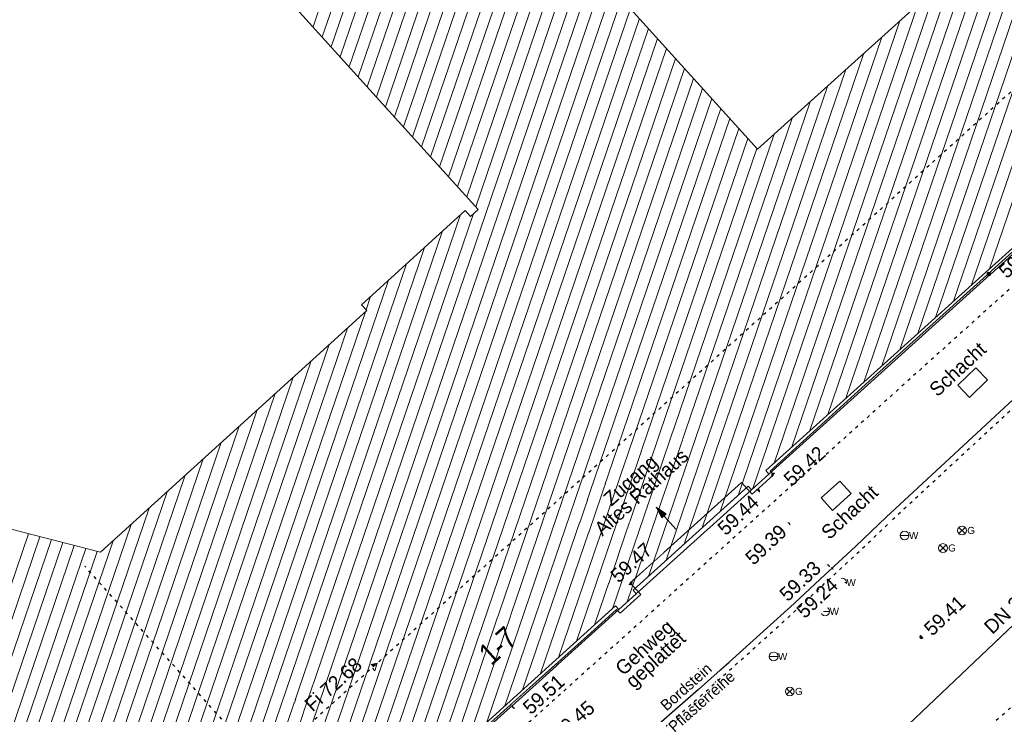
# Model space of a CAD drawing. Header units: metres. Extents: x 32365810 to 32367010, y 5620411 to 5622366.
# Tile 82 of 198: x 32366159 to 32366190, y 5622089 to 5622111. Entities that reach past the tile are written whole.
import ezdxf

# ---------------------------------------------------------------- set-up
doc = ezdxf.new("R2010")
doc.units = ezdxf.units.M
for name, pattern in [('1000.100', [0]), ('1000.104', [0.225, 0.075, -0.15]), ('1000.196', [0.225, 0.075, -0.15]), ('1000.300', [0]), ('1600.1047', [0]), ('1600.2028', [0]), ('1600.2505', [0]), ('1600.2507', [0])]:
    doc.linetypes.add(name, pattern=pattern)
doc.layers.get('0').update_dxf_attribs({"color": 1, "linetype": 'CONTINUOUS'})
for name, color, linetype in [('Beschriftung Kanalbestand (AMT 66)', 7, 'CONTINUOUS'), ('Beschriftung Topographie', 7, 'CONTINUOUS'), ('EFB-_ Dachhöhen Bestandsgebäude (NHN)', 7, 'CONTINUOUS'), ('Fahrbahnmarkierung', 7, 'CONTINUOUS'), ('Flurstücke_Grenzpunkte', 11, 'CONTINUOUS'), ('Gasleitung', 7, 'CONTINUOUS'), ('Gebäude', 31, 'CONTINUOUS'), ('Höhen_ gemessen (NHN)', 7, 'CONTINUOUS'), ('Höhentexte_ gemessen (NHN)', 7, 'CONTINUOUS'), ('Lagebezeichnungen', 12, 'CONTINUOUS'), ('Leitungen Kanalbestand (AMT 66)', 7, 'CONTINUOUS'), ('Siedlungsflächen - Bauwerke u. Einrichtungen', 51, 'CONTINUOUS'), ('Symbole Topographie', 7, 'CONTINUOUS'), ('Topgraphie_ weitere örtliche Aufnahme', 7, 'CONTINUOUS'), ('Topographie_ örtl. Aufnahme', 7, 'CONTINUOUS'), ('Wasserleitung', 7, 'CONTINUOUS')]:
    doc.layers.add(name, color=color, linetype=linetype)
doc.styles.add('Arial', font='Arial.ttf')
doc.styles.add('Beschriftung schwarz_ Stift 0.25', font='Century Gothic.ttf')
doc.styles.add('Beschriftung Topographie_ blau', font='Century Gothic.ttf')
doc.styles.add('Dachhöhe NHN_ Bestand_ gemessen_ schwarz', font='Century Gothic.ttf')
doc.styles.add('Hausnummern NRW', font='Arial.ttf', dxfattribs={"width": 0.85})
doc.styles.add('Höhe NHN_ gemessen_ schwarz', font='Century Gothic.ttf')
doc.styles.add('Kanal Mischwasser_ Beschriftung allgemein_ dünn_ lila', font='Century Gothic.ttf')

# ---------------------------------------------------------------- blocks, each defined once
blk = doc.blocks.new('S1000.360')
at = {"lineweight": -2}
blk.add_hatch(color=0, dxfattribs=at).paths.add_polyline_path([(0, 0.25), (0.05, 0.05), (-0.05, 0.05)], flags=0)
at = {"color": 0, "lineweight": -2}
for p, q in [((-0.05, 0.05), (0, 0.25)), ((0, 0.25), (0.05, 0.05)), ((0, 0.25), (0, -0.25)), ((0.05, 0.05), (-0.05, 0.05))]:
    blk.add_line(p, q, dxfattribs=at)
blk = doc.blocks.new('S1000.550', base_point=(-0.2, 0))
at = {"color": 0, "lineweight": -2}
for p, q in [((-0.376777, 0.176777), (-0.023224, -0.176777)), ((-0.376777, -0.176777), (-0.023224, 0.176777))]:
    blk.add_line(p, q, dxfattribs=at)
blk.add_circle((-0.2, 0), 0.25, dxfattribs=at)
at = {"color": 0, "lineweight": -2, "insert": (0.09684, -0.2), "char_height": 0.4, "attachment_point": 7, "line_spacing_factor": 0.69, "style": 'Arial'}
blk.add_mtext('G', dxfattribs=at)
blk = doc.blocks.new('S1000.549', base_point=(-0.2, 0))
at = {"color": 0, "lineweight": -2}
blk.add_line((-0.45, 0), (0.05, 0), dxfattribs=at)
blk.add_circle((-0.2, 0), 0.25, dxfattribs=at)
at = {"color": 0, "lineweight": -2, "insert": (0.05246, -0.199999), "char_height": 0.4, "attachment_point": 7, "line_spacing_factor": 0.69, "style": 'Arial'}
blk.add_mtext('W', dxfattribs=at)
blk = doc.blocks.new('S1000.15')
at = {"color": 0, "lineweight": -2}
for p, q in [((-0.5, 0.05), (-0.485, 0.1)), ((0.495, 0.05), (-0.5, 0.05)), ((-0.5, -0.05), (-0.5, 0)), ((-0.5, 0), (0.5, 0)), ((-0.485, 0.1), (0.49, 0.1)), ((-0.475, 0.15), (-0.455, 0.2)), ((0.475, 0.15), (-0.475, 0.15)), ((-0.455, 0.2), (0.455, 0.2)), ((-0.43, 0.25), (-0.4, 0.3)), ((0.43, 0.25), (-0.43, 0.25)), ((-0.4, 0.3), (0.395, 0.3)), ((-0.355, 0.35), (-0.295, 0.4)), ((0.36, 0.35), (-0.355, 0.35)), ((-0.295, 0.4), (0.3, 0.4)), ((0.22, 0.45), (-0.215, 0.45)), ((0.3, 0.4), (0.22, 0.45)), ((0.395, 0.3), (0.36, 0.35)), ((0.455, 0.2), (0.43, 0.25)), ((0.49, 0.1), (0.475, 0.15)), ((0.5, 0), (0.495, 0.05)), ((0.495, -0.05), (-0.5, -0.05)), ((-0.475, -0.15), (-0.49, -0.1)), ((-0.49, -0.1), (0.485, -0.1)), ((0.475, -0.15), (-0.475, -0.15)), ((-0.43, -0.25), (-0.455, -0.2)), ((-0.455, -0.2), (0.46, -0.2)), ((0.425, -0.25), (-0.43, -0.25)), ((-0.355, -0.35), (-0.4, -0.3)), ((-0.4, -0.3), (0.395, -0.3)), ((0.345, -0.35), (-0.355, -0.35)), ((-0.205, -0.45), (-0.29, -0.4)), ((-0.29, -0.4), (0.285, -0.4)), ((0.2, -0.45), (-0.205, -0.45)), ((0.285, -0.4), (0.345, -0.35)), ((0.395, -0.3), (0.425, -0.25)), ((0.46, -0.2), (0.475, -0.15)), ((0.485, -0.1), (0.495, -0.05))]:
    blk.add_line(p, q, dxfattribs=at)
blk.add_circle((0, 0), 0.5, dxfattribs=at)
blk = doc.blocks.new('S1000.114', base_point=(0, 0.366025))
at = {"lineweight": -2}
blk.add_hatch(color=0, dxfattribs=at).paths.add_polyline_path([(-0.5, -0.5), (0, 0.366026), (0, -0.5)], flags=0)
at = {"color": 0, "lineweight": -2}
for p, q in [((0, 0.366026), (-0.5, -0.5)), ((0.5, -0.5), (0, 0.366026)), ((-0.5, -0.5), (0, -0.5)), ((0, -0.5), (0.5, -0.5))]:
    blk.add_line(p, q, dxfattribs=at)
blk = doc.blocks.new('O92')
at = {"layer": 'Gebäude', "color": 7, "linetype": '1600.2507', "lineweight": 18}
for p, q in [((32366198.538, 5622121.696), (32366189.143, 5622113.221)), ((32366203.863, 5622115.823), (32366198.538, 5622121.696)), ((32366194.469, 5622107.35), (32366203.863, 5622115.823)), ((32366189.143, 5622113.221), (32366194.469, 5622107.35))]:
    blk.add_line(p, q, dxfattribs=at)
blk = doc.blocks.new('O1014')
at = {"layer": 'Flurstücke_Grenzpunkte', "color": 7, "linetype": '1600.2028', "lineweight": 35}
for p, q in [((32366182.496, 5622096.55), (32366194.209, 5622107.115)), ((32366181.94, 5622096.049), (32366182.496, 5622096.55)), ((32366178.27, 5622092.739), (32366181.94, 5622096.049)), ((32366177.715, 5622092.237), (32366178.27, 5622092.739)), ((32366170.026, 5622085.302), (32366177.715, 5622092.237))]:
    blk.add_line(p, q, dxfattribs=at)
blk = doc.blocks.new('O1587')
at = {"layer": 'Flurstücke_Grenzpunkte', "color": 7, "linetype": '1600.2028', "lineweight": 35}
for p, q in [((32366182.496, 5622096.55), (32366194.209, 5622107.115)), ((32366181.94, 5622096.049), (32366182.496, 5622096.55)), ((32366178.27, 5622092.739), (32366181.94, 5622096.049)), ((32366177.715, 5622092.237), (32366178.27, 5622092.739)), ((32366170.026, 5622085.302), (32366177.715, 5622092.237))]:
    blk.add_line(p, q, dxfattribs=at)
blk = doc.blocks.new('O2545')
at = {"layer": 'Gebäude', "color": 7, "linetype": '1600.2505', "lineweight": 18}
for p, q in [((32366182.136, 5622106.9), (32366169.661, 5622120.712)), ((32366163.511, 5622115.738), (32366173.235, 5622104.981)), ((32366189.143, 5622113.221), (32366182.136, 5622106.9)), ((32366182.396, 5622096.662), (32366194.11, 5622107.227)), ((32366172.821, 5622104.943), (32366169.521, 5622101.946)), ((32366172.99, 5622104.758), (32366172.821, 5622104.943)), ((32366173.235, 5622104.981), (32366172.99, 5622104.758)), ((32366169.688, 5622101.76), (32366161.21, 5622094.059)), ((32366169.521, 5622101.946), (32366169.688, 5622101.76)), ((32366182.496, 5622096.55), (32366182.396, 5622096.662)), ((32366181.94, 5622096.049), (32366182.496, 5622096.55)), ((32366178.17, 5622092.85), (32366181.84, 5622096.16)), ((32366181.84, 5622096.16), (32366181.94, 5622096.049)), ((32366161.21, 5622094.059), (32366154.412, 5622095.808)), ((32366177.715, 5622092.237), (32366178.27, 5622092.739)), ((32366178.27, 5622092.739), (32366178.17, 5622092.85)), ((32366169.926, 5622085.414), (32366177.614, 5622092.348)), ((32366177.614, 5622092.348), (32366177.715, 5622092.237))]:
    blk.add_line(p, q, dxfattribs=at)
at = {"layer": 'Lagebezeichnungen', "color": 7, "lineweight": 18, "insert": (32366173.868, 5622091.083), "char_height": 0.7, "attachment_point": 5, "rotation": 42.0508001, "line_spacing_factor": 0.69, "style": 'Hausnummern NRW', "bg_fill": 2}
blk.add_mtext('1-7', dxfattribs=at)
blk = doc.blocks.new('*X1198')
at = {"color": 253, "linetype": '1600.1047', "lineweight": 18, "true_color": 0xb2b2b2}
for p, q in [((32366167.98141, 5622110.792689), (32366170.894961, 5622119.34579)), ((32366168.269144, 5622110.474389), (32366171.182627, 5622119.027293)), ((32366168.556877, 5622110.156089), (32366171.470294, 5622118.708796)), ((32366168.844611, 5622109.837789), (32366171.75796, 5622118.390299)), ((32366169.132344, 5622109.519489), (32366172.045627, 5622118.071802)), ((32366189.523408, 5622103.090296), (32366194.673933, 5622118.210319)), ((32366169.420077, 5622109.201189), (32366172.333293, 5622117.753306)), ((32366188.951559, 5622102.574539), (32366194.102038, 5622117.694427)), ((32366169.707811, 5622108.882889), (32366172.62096, 5622117.434809)), ((32366169.995544, 5622108.564589), (32366172.908626, 5622117.116312)), ((32366188.37971, 5622102.058781), (32366193.530143, 5622117.178534)), ((32366170.283278, 5622108.246289), (32366173.196292, 5622116.797815)), ((32366170.571011, 5622107.927989), (32366173.483959, 5622116.479318)), ((32366187.807861, 5622101.543023), (32366192.958248, 5622116.662642)), ((32366170.858745, 5622107.60969), (32366173.771625, 5622116.160821)), ((32366187.236011, 5622101.027266), (32366192.386353, 5622116.146749)), ((32366171.146478, 5622107.29139), (32366174.059292, 5622115.842324)), ((32366171.434212, 5622106.97309), (32366174.346958, 5622115.523828)), ((32366186.664162, 5622100.511508), (32366191.814457, 5622115.630857)), ((32366171.721945, 5622106.65479), (32366174.634624, 5622115.205331)), ((32366172.009679, 5622106.33649), (32366174.922291, 5622114.886834)), ((32366186.092313, 5622099.99575), (32366191.242562, 5622115.114964)), ((32366172.297412, 5622106.01819), (32366175.209957, 5622114.568337)), ((32366185.520464, 5622099.479993), (32366190.670667, 5622114.599071)), ((32366172.585146, 5622105.69989), (32366175.497624, 5622114.24984)), ((32366172.872879, 5622105.38159), (32366175.78529, 5622113.931343)), ((32366184.948615, 5622098.964235), (32366190.098772, 5622114.083179)), ((32366173.160613, 5622105.06329), (32366176.072956, 5622113.612846)), ((32366165.084339, 5622080.19138), (32366176.360623, 5622113.29435)), ((32366184.376766, 5622098.448477), (32366189.526877, 5622113.567286)), ((32366165.614707, 5622080.585363), (32366176.648289, 5622112.975853)), ((32366183.804917, 5622097.932719), (32366188.95498, 5622113.051388)), ((32366166.145074, 5622080.979346), (32366176.935956, 5622112.657356)), ((32366166.675442, 5622081.373329), (32366177.223622, 5622112.338859)), ((32366183.233068, 5622097.416962), (32366188.383079, 5622112.535477)), ((32366167.205809, 5622081.767312), (32366177.511288, 5622112.020362)), ((32366182.661219, 5622096.901204), (32366187.811178, 5622112.019566)), ((32366167.736176, 5622082.161295), (32366177.798955, 5622111.701865)), ((32366168.266544, 5622082.555278), (32366178.086621, 5622111.383368)), ((32366181.990157, 5622096.094196), (32366187.239276, 5622111.503655)), ((32366168.796911, 5622082.949261), (32366178.374288, 5622111.064871)), ((32366181.517257, 5622095.868916), (32366186.667375, 5622110.987744)), ((32366170.079972, 5622085.552871), (32366178.661954, 5622110.746375)), ((32366180.94541, 5622095.353162), (32366186.095474, 5622110.471833)), ((32366170.651825, 5622086.06864), (32366178.94962, 5622110.427878)), ((32366171.223677, 5622086.584408), (32366179.237287, 5622110.109381)), ((32366180.373562, 5622094.837409), (32366185.523572, 5622109.955922)), ((32366171.79553, 5622087.100176), (32366179.524953, 5622109.790884)), ((32366172.367383, 5622087.615944), (32366179.81262, 5622109.472387)), ((32366179.801714, 5622094.321655), (32366184.951671, 5622109.440011)), ((32366172.939235, 5622088.131713), (32366180.100286, 5622109.15389)), ((32366179.229866, 5622093.805901), (32366184.37977, 5622108.9241)), ((32366173.511088, 5622088.647481), (32366180.387952, 5622108.835393)), ((32366174.082941, 5622089.163249), (32366180.675619, 5622108.516897)), ((32366178.658019, 5622093.290148), (32366183.807869, 5622108.408189)), ((32366174.654794, 5622089.679018), (32366180.963285, 5622108.1984)), ((32366175.226646, 5622090.194786), (32366181.250952, 5622107.879903)), ((32366177.986882, 5622092.482919), (32366183.235967, 5622107.892278)), ((32366175.798499, 5622090.710554), (32366181.538618, 5622107.561406)), ((32366177.514057, 5622092.257859), (32366182.664066, 5622107.376367)), ((32366176.370352, 5622091.226322), (32366181.826284, 5622107.242909)), ((32366176.942204, 5622091.742091), (32366182.113951, 5622106.924412)), ((32366164.023604, 5622079.403414), (32366172.679792, 5622104.814757)), ((32366164.553972, 5622079.797397), (32366173.086555, 5622104.845885)), ((32366163.493237, 5622079.009431), (32366172.106174, 5622104.293808)), ((32366162.962869, 5622078.615448), (32366171.532557, 5622103.772859)), ((32366162.432502, 5622078.221465), (32366170.95894, 5622103.251911)), ((32366161.902134, 5622077.827482), (32366170.385322, 5622102.730962)), ((32366169.666549, 5622101.783891), (32366169.811705, 5622102.210013)), ((32366161.371767, 5622077.433499), (32366169.645153, 5622101.72108)), ((32366160.8414, 5622077.039516), (32366169.071488, 5622101.199991)), ((32366160.311032, 5622076.645533), (32366168.497823, 5622100.678901)), ((32366159.780665, 5622076.25155), (32366167.924157, 5622100.157812)), ((32366159.250297, 5622075.857566), (32366167.350492, 5622099.636722)), ((32366158.71993, 5622075.463583), (32366166.776827, 5622099.115633)), ((32366158.189562, 5622075.0696), (32366166.203161, 5622098.594543)), ((32366157.659195, 5622074.675617), (32366165.629496, 5622098.073454)), ((32366157.128827, 5622074.281634), (32366165.055831, 5622097.552364)), ((32366156.59846, 5622073.887651), (32366164.482165, 5622097.031275)), ((32366156.068092, 5622073.493668), (32366163.9085, 5622096.510185)), ((32366155.537836, 5622073.100012), (32366163.334835, 5622095.989096)), ((32366155.007594, 5622072.706395), (32366162.761169, 5622095.468006)), ((32366154.477351, 5622072.312778), (32366162.187504, 5622094.946917)), ((32366150.23473, 5622069.161849), (32366158.916745, 5622094.649012)), ((32366150.765083, 5622069.555789), (32366159.280983, 5622094.555301)), ((32366151.295436, 5622069.94973), (32366159.645221, 5622094.461589)), ((32366151.825789, 5622070.343671), (32366160.009458, 5622094.367877)), ((32366152.356142, 5622070.737611), (32366160.373696, 5622094.274166)), ((32366152.886495, 5622071.131552), (32366160.737934, 5622094.180454)), ((32366153.947108, 5622071.919161), (32366161.613839, 5622094.425827)), ((32366153.416848, 5622071.525493), (32366161.102172, 5622094.086742))]:
    blk.add_line(p, q, dxfattribs=at)

msp = doc.modelspace()

# ---------------------------------------------------------------- linework, layer by layer
at = {"layer": 'Fahrbahnmarkierung', "color": 7, "true_color": 0xffffff}
msp.add_point((32366188.055383, 5622091.839378, 59.414), dxfattribs=at)
at = {"layer": 'Topographie_ örtl. Aufnahme', "color": 7, "true_color": 0xffffff}
for p in [(32366181.94, 5622096.049, 61.005), (32366178.27, 5622092.739, 61.083)]:
    msp.add_point(p, dxfattribs=at)

# ---------------------------------------------------------------- block references
at = {"layer": 'EFB-_ Dachhöhen Bestandsgebäude (NHN)', "color": 7, "lineweight": 18, "xscale": 0.25, "yscale": 0.25, "zscale": 0.25, "rotation": 312.049131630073}
msp.add_blockref('S1000.114', (32366170.025014, 5622090.523481), dxfattribs=at)
at = {"layer": 'Gasleitung', "color": 7, "lineweight": 18, "xscale": 0.5625, "yscale": 0.5625, "zscale": 0.5625}
for p in [(32366188.647766, 5622094.751, 59.284), (32366188.041769, 5622094.192255, 59.28), (32366183.161729, 5622089.62254, 59.382)]:
    msp.add_blockref('S1000.550', p, dxfattribs=at)
at = {"layer": 'Gebäude', "color": 7, "true_color": 0xffffff}
msp.add_blockref('O92', (0, 0), dxfattribs=at)
at = {"layer": 'Höhen_ gemessen (NHN)', "color": 7, "lineweight": 18, "xscale": 0.1125, "yscale": 0.1125, "zscale": 0.1125}
for p in [(32366189.501, 5622102.924, 59.423), (32366182.141, 5622096.011, 59.441), (32366183.107, 5622094.945, 59.388), (32366184.367, 5622093.606, 59.334), (32366184.481, 5622093.509, 59.235), (32366187.36, 5622091.366, 59.413), (32366174.383, 5622089.138, 59.51)]:
    msp.add_blockref('S1000.15', p, dxfattribs=at)
at = {"layer": 'Symbole Topographie', "color": 7, "lineweight": 18, "xscale": 1.875, "yscale": 1.875, "zscale": 1.875, "rotation": 42.021171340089}
msp.add_blockref('S1000.360', (32366179.21578, 5622095.146587), dxfattribs=at)
at = {"layer": 'Topographie_ örtl. Aufnahme', "color": 7, "lineweight": 18, "xscale": 0.1125, "yscale": 0.1125, "zscale": 0.1125}
for p in [(32366182.64, 5622096.527, 59.422), (32366178.08273, 5622093.080804, 59.466)]:
    msp.add_blockref('S1000.15', p, dxfattribs=at)
at = {"layer": 'Wasserleitung', "color": 7, "lineweight": 18, "xscale": 0.5625, "yscale": 0.5625, "zscale": 0.5625}
for p in [(32366186.818326, 5622094.593084, 59.26), (32366184.827498, 5622093.095958, 59.251), (32366184.290903, 5622092.176196, 59.271), (32366182.647743, 5622090.740008, 59.304)]:
    msp.add_blockref('S1000.549', p, dxfattribs=at)

# ---------------------------------------------------------------- texts
at = {"layer": 'Beschriftung Kanalbestand (AMT 66)', "color": 200, "lineweight": 25, "true_color": 0xd600ff, "insert": (32366190.493187, 5622092.560686), "char_height": 0.45, "attachment_point": 5, "rotation": 43.483942, "line_spacing_factor": 0.69, "style": 'Kanal Mischwasser_ Beschriftung allgemein_ dünn_ lila', "bg_fill": 2}
msp.add_mtext('DN 300 B*', dxfattribs=at)
at = {"layer": 'Beschriftung Topographie', "color": 142, "lineweight": 25, "true_color": 0x0087cd, "char_height": 0.45, "attachment_point": 5, "line_spacing_factor": 0.69, "style": 'Beschriftung Topographie_ blau', "bg_fill": 2}
for s, insert, rotation in [('Schacht', (32366188.5121, 5622099.889886), 42.7811692), ('Schacht', (32366185.068757, 5622095.336887), 42.7811692), ('Gehweg\\Pgeplattet', (32366178.757624, 5622090.785161), 42.4231139)]:
    msp.add_mtext(s, dxfattribs=dict(at, insert=insert, rotation=rotation))
at = {"layer": 'EFB-_ Dachhöhen Bestandsgebäude (NHN)', "color": 7, "lineweight": 25, "insert": (32366169.429826, 5622090.574643, 72.681), "char_height": 0.45, "attachment_point": 6, "rotation": 42.0492584, "line_spacing_factor": 0.69, "style": 'Dachhöhe NHN_ Bestand_ gemessen_ schwarz', "bg_fill": 2}
msp.add_mtext('Fi 72.68', dxfattribs=at)
at = {"layer": 'Höhentexte_ gemessen (NHN)', "color": 7, "lineweight": 25, "char_height": 0.45, "line_spacing_factor": 0.69, "style": 'Höhe NHN_ gemessen_ schwarz', "bg_fill": 2}
for s, insert, attachment_point, rotation in [('59.42', (32366190.635862, 5622103.256771, 59.423), 8, 42.0477168), ('59.51', (32366174.61381, 5622089.197064, 59.51), 1, 42.0481639)]:
    msp.add_mtext(s, dxfattribs=dict(at, insert=insert, attachment_point=attachment_point, rotation=rotation))

# ---------------------------------------------------------------- next in the draw order: texts
at = {"layer": 'Beschriftung Topographie', "color": 7, "lineweight": 25, "insert": (32366178.26314, 5622096.162317), "char_height": 0.45, "attachment_point": 5, "rotation": 42.0528698, "line_spacing_factor": 0.69, "style": 'Beschriftung schwarz_ Stift 0.25', "bg_fill": 2}
msp.add_mtext('Zugang\\PAltes Rathaus', dxfattribs=at)
at = {"layer": 'Beschriftung Topographie', "color": 142, "lineweight": 25, "true_color": 0x0087cd, "insert": (32366180.356075, 5622089.30334), "char_height": 0.35, "attachment_point": 5, "rotation": 41.6527147, "line_spacing_factor": 0.69, "style": 'Beschriftung Topographie_ blau', "bg_fill": 2}
msp.add_mtext('Pflasterreihe', dxfattribs=at)
at = {"layer": 'Höhentexte_ gemessen (NHN)', "color": 7, "lineweight": 25, "char_height": 0.45, "line_spacing_factor": 0.69, "style": 'Höhe NHN_ gemessen_ schwarz', "bg_fill": 2}
for s, insert, attachment_point, rotation in [('59.42', (32366183.074185, 5622096.300939, 59.422), 4, 42.0477168), ('59.24', (32366184.192101, 5622092.434897, 59.235), 8, 43.1038711), ('59.41', (32366188.252411, 5622091.874935, 59.413), 8, 43.043186), ('59.45', (32366176.426347, 5622088.53626, 59.453), 8, 40.4746783)]:
    msp.add_mtext(s, dxfattribs=dict(at, insert=insert, attachment_point=attachment_point, rotation=rotation))

# ---------------------------------------------------------------- next in the draw order: texts
at = {"layer": 'Beschriftung Topographie', "color": 142, "lineweight": 25, "true_color": 0x0087cd, "insert": (32366179.859873, 5622089.770231), "char_height": 0.35, "attachment_point": 5, "rotation": 41.6690685, "line_spacing_factor": 0.69, "style": 'Beschriftung Topographie_ blau', "bg_fill": 2}
msp.add_mtext('Bordstein', dxfattribs=at)
at = {"layer": 'Höhentexte_ gemessen (NHN)', "color": 7, "lineweight": 25, "char_height": 0.45, "line_spacing_factor": 0.69, "style": 'Höhe NHN_ gemessen_ schwarz', "bg_fill": 2}
for s, insert, attachment_point, rotation in [('59.47', (32366177.712427, 5622093.05224, 59.466), 7, 42.1190341), ('59.33', (32366183.650311, 5622092.973666, 59.334), 8, 43.0973451)]:
    msp.add_mtext(s, dxfattribs=dict(at, insert=insert, attachment_point=attachment_point, rotation=rotation))

# ---------------------------------------------------------------- next in the draw order: texts
at = {"layer": 'Höhentexte_ gemessen (NHN)', "color": 7, "lineweight": 25, "insert": (32366182.561531, 5622094.133528, 59.388), "char_height": 0.45, "attachment_point": 8, "rotation": 43.1932931, "line_spacing_factor": 0.69, "style": 'Höhe NHN_ gemessen_ schwarz', "bg_fill": 2}
msp.add_mtext('59.39', dxfattribs=at)

# ---------------------------------------------------------------- next in the draw order: texts
at = {"layer": 'Höhentexte_ gemessen (NHN)', "color": 7, "lineweight": 25, "insert": (32366181.677931, 5622095.075032, 59.441), "char_height": 0.45, "attachment_point": 8, "rotation": 43.052429, "line_spacing_factor": 0.69, "style": 'Höhe NHN_ gemessen_ schwarz', "bg_fill": 2}
msp.add_mtext('59.44', dxfattribs=at)

# ---------------------------------------------------------------- next in the draw order: block references
at = {"layer": 'Flurstücke_Grenzpunkte', "color": 7, "true_color": 0xffffff}
msp.add_blockref('O1014', (0, 0), dxfattribs=at)

# ---------------------------------------------------------------- next in the draw order: block references
msp.add_blockref('O1587', (0, 0), dxfattribs=at)

# ---------------------------------------------------------------- next in the draw order: block references
at = {"layer": 'Gebäude', "color": 7, "true_color": 0xffffff}
msp.add_blockref('O2545', (0, 0), dxfattribs=at)

# ---------------------------------------------------------------- next in the draw order: linework, layer by layer
at = {"layer": 'EFB-_ Dachhöhen Bestandsgebäude (NHN)', "color": 7, "linetype": '1000.196', "lineweight": 25}
for p, q in [((32366191.870798, 5622110.230598), (32366167.427072, 5622088.18339)), ((32366194.978743, 5622106.784854), (32366170.535017, 5622084.737646)), ((32366169.074236, 5622084.268252), (32366160.705908, 5622093.619374))]:
    msp.add_line(p, q, dxfattribs=at)
at = {"layer": 'Leitungen Kanalbestand (AMT 66)', "color": 200, "linetype": '1000.300', "lineweight": 25, "true_color": 0xd600ff}
msp.add_line((32366184.104781, 5622085.886201, 59.399), (32366200.055161, 5622101.014021, 59.254), dxfattribs=at)
at = {"layer": 'Topgraphie_ weitere örtliche Aufnahme', "color": 142, "linetype": '1000.104', "lineweight": 25, "true_color": 0x0087cd}
msp.add_line((32366191.088615, 5622099.405548), (32366186.366487, 5622095.027591), dxfattribs=at)
for centre, radius, start, end in [((32366037.852674, 5622250.811553), 215.232421, 310.31082547, 313.63137461), ((32366148.147127, 5622136.917909), 63.671873, 309.65925693, 314.01611804)]:
    msp.add_arc(centre, radius, start, end, dxfattribs=at)
at = {"layer": 'Topographie_ örtl. Aufnahme', "color": 142, "linetype": '1000.100', "lineweight": 25, "true_color": 0x0087cd}
for p, q in [((32366185.922, 5622099.725, 59.44), (32366194.118549, 5622107.111011, 59.381)), ((32366188.512238, 5622099.383137, 59.346), (32366189.084774, 5622099.937936, 59.338)), ((32366189.084774, 5622099.937936, 59.338), (32366189.462762, 5622099.547863, 59.319)), ((32366182.53417, 5622096.644126, 59.446), (32366185.922, 5622099.725, 59.44)), ((32366186.229515, 5622095.173283, 59.209), (32366190.952732, 5622099.552249, 59.178)), ((32366189.462762, 5622099.547863, 59.319), (32366188.890226, 5622098.993064, 59.334)), ((32366188.890226, 5622098.993064, 59.334), (32366188.512238, 5622099.383137, 59.346)), ((32366182.64, 5622096.527, 59.422), (32366182.53417, 5622096.644126, 59.446)), ((32366181.961683, 5622095.914098, 59.441), (32366182.64, 5622096.527, 59.422)), ((32366184.162999, 5622095.788451, 59.391), (32366184.757879, 5622096.328981, 59.386)), ((32366184.757879, 5622096.328981, 59.386), (32366185.119001, 5622095.931549, 59.373)), ((32366178.08273, 5622093.080804, 59.466), (32366181.626413, 5622096.284902, 59.441)), ((32366181.626413, 5622096.284902, 59.441), (32366181.961683, 5622095.914098, 59.441)), ((32366184.524121, 5622095.391019, 59.389), (32366184.162999, 5622095.788451, 59.391)), ((32366185.119001, 5622095.931549, 59.373), (32366184.524121, 5622095.391019, 59.389)), ((32366178.418, 5622092.71, 59.45), (32366178.08273, 5622093.080804, 59.466)), ((32366177.756, 5622092.114, 59.462), (32366178.418, 5622092.71, 59.45)), ((32366176.818, 5622091.484, 59.464), (32366177.648347, 5622092.233574, 59.462)), ((32366177.756, 5622092.114, 59.462), (32366177.648347, 5622092.233574, 59.462)), ((32366172.545, 5622087.662, 59.518), (32366176.818, 5622091.484, 59.464))]:
    msp.add_line(p, q, dxfattribs=at)
for points in [[(32366186.229515, 5622095.173283, 59.209), (32366185.261732, 5622094.256363, 59.2192), (32366184.288284, 5622093.345461, 59.2294), (32366183.309206, 5622092.440611, 59.2396), (32366182.324538, 5622091.541849, 59.2498), (32366181.334316, 5622090.649209, 59.26)], [(32366181.334316, 5622090.649209, 59.26), (32366180.25174, 5622089.685937, 59.27), (32366179.162697, 5622088.729982, 59.28), (32366178.067236, 5622087.781388, 59.29), (32366176.965408, 5622086.840198, 59.3)]]:
    msp.add_polyline3d(points, dxfattribs=at)

# ---------------------------------------------------------------- next in the draw order: block references
at = {"layer": 'Siedlungsflächen - Bauwerke u. Einrichtungen', "color": 7, "true_color": 0xffffff}
msp.add_blockref('*X1198', (0, 0), dxfattribs=at)

doc.saveas('drawing.dxf')
